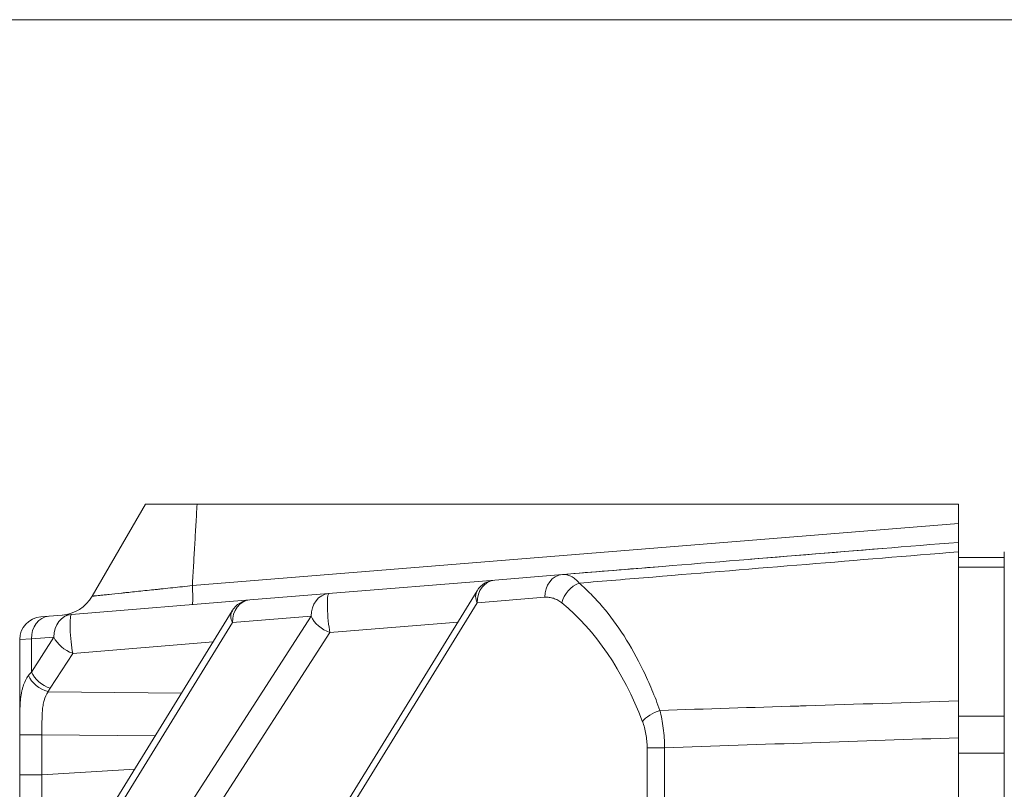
# Model space of a CAD drawing. Header units: millimetres. Extents: x 0 to 837, y 0 to 589.
# Tile 42 of 166: x 476 to 489, y 169 to 179. Entities that reach past the tile are written whole.
import ezdxf

# ---------------------------------------------------------------- set-up
doc = ezdxf.new("R2010")
doc.units = ezdxf.units.MM
doc.layers.add('1', color=7, linetype='Continuous', true_color=0xffffff)

msp = doc.modelspace()

# ---------------------------------------------------------------- linework, layer by layer
at = {"layer": '1', "color": 251, "linetype": 'Continuous', "lineweight": 18}
msp.add_line((510.845, 178.964), (373.329, 178.964), dxfattribs=at)
at = {"layer": '1', "color": 143, "linetype": 'Continuous', "lineweight": 18}
for p, q in [((477.542, 172.611), (476.845, 171.405)), ((478.219, 172.611), (488.195, 172.611)), ((488.195, 172.36), (488.195, 172.611)), ((488.195, 172.36), (488.195, 172.111)), ((488.195, 170.031), (488.195, 171.987)), ((488.795, 171.986), (488.795, 170.032)), ((483.005, 171.689), (484.32, 171.796)), ((479.943, 171.441), (482.119, 171.617)), ((482.119, 171.617), (483.005, 171.689)), ((481.888, 171.476), (477.014, 163.559)), ((476.574, 171.167), (478.911, 171.357)), ((478.911, 171.357), (479.943, 171.441)), ((478.68, 171.215), (477.014, 168.509)), ((476.171, 171.134), (476.278, 171.143)), ((476.278, 171.143), (476.574, 171.167)), ((475.895, 130.769), (475.895, 170.835)), ((488.195, 169.549), (488.195, 152.081)), ((488.795, 74.675), (488.795, 169.548))]:
    msp.add_line(p, q, dxfattribs=at)
at = {"layer": '1', "color": 143, "linetype": 'Continuous', "lineweight": 13}
for p, q in [((478.157, 171.543), (488.195, 172.36)), ((481.89, 171.318), (477.016, 163.402)), ((482.775, 171.39), (481.89, 171.318)), ((476.049, 165.46), (479.714, 171.141)), ((478.682, 171.058), (477.016, 168.352)), ((479.714, 171.141), (478.682, 171.058)), ((481.636, 171.066), (479.96, 170.929)), ((479.96, 170.929), (476.295, 165.248)), ((476.049, 170.844), (475.895, 170.835)), ((476.344, 170.868), (476.049, 170.844)), ((476.049, 170.41), (476.344, 170.868)), ((476.049, 170.844), (476.049, 170.41)), ((478.428, 170.805), (476.59, 170.655)), ((476.59, 170.655), (476.295, 170.198)), ((476.268, 170.153), (478.015, 170.134)), ((475.895, 169.061), (475.895, 169.588)), ((475.895, 169.588), (476.187, 169.588)), ((477.669, 169.572), (476.187, 169.588)), ((476.187, 169.588), (476.187, 169.061)), ((484.115, 168.065), (484.115, 169.418)), ((484.115, 169.418), (484.345, 169.418)), ((484.345, 169.418), (484.345, 168.065)), ((476.187, 169.061), (477.402, 169.138)), ((475.895, 169.061), (476.187, 169.061))]:
    msp.add_line(p, q, dxfattribs=at)
at = {"layer": '1', "color": 18, "linetype": 'Continuous', "lineweight": 18}
for p, q in [((485.471, 171.89), (486.7, 171.99)), ((486.7, 171.99), (487.198, 172.03)), ((487.198, 172.03), (487.198, 172.03)), ((479.225, 171.382), (479.225, 171.382)), ((477.231, 171.22), (477.231, 171.22)), ((477.231, 171.22), (477.231, 171.22))]:
    msp.add_line(p, q, dxfattribs=at)
at = {"layer": '1', "color": 252, "linetype": 'Continuous', "lineweight": 18}
for p, q in [((488.195, 171.911), (488.795, 171.911)), ((488.195, 169.832), (488.195, 170.031)), ((488.795, 169.832), (488.795, 170.048)), ((488.195, 169.549), (488.195, 169.832)), ((488.795, 169.832), (488.795, 169.552))]:
    msp.add_line(p, q, dxfattribs=at)
at = {"layer": '1', "color": 252, "linetype": 'Continuous', "lineweight": 13}
for p, q in [((488.795, 171.786), (488.195, 171.786)), ((488.195, 169.832), (488.795, 169.832)), ((488.795, 169.348), (488.195, 169.348))]:
    msp.add_line(p, q, dxfattribs=at)
at = {"layer": '1', "color": 143, "linetype": 'Continuous', "lineweight": 18}
for centre, end in [((482.143, 171.318), 148.3824), ((478.936, 171.058), 148.3824), ((476.195, 170.835), 180)]:
    msp.add_arc(centre, 0.3, 94.648, end, dxfattribs=at)
at = {"layer": '1', "color": 143, "linetype": 'Continuous', "lineweight": 13}
for centre, major_axis, ratio, start_param, end_param in [((482.143, 171.318), (0.024, -0.299), 0.845302, 3.141593, 4.643773), ((483.029, 171.39), (0.024, -0.299), 0.845302, 3.141593, 4.643773), ((483.252, 171.317), (-0.188, -0.234), 0.777515, 4.044586, 5.271718), ((482.143, 171.318), (0.255, -0.157), 0.639648, 3.141569, 3.907858), ((478.936, 171.058), (0.024, -0.299), 0.845302, 3.141593, 4.643773), ((479.968, 171.141), (0.024, -0.299), 0.845302, 3.141593, 4.643773), ((479.968, 171.141), (0.024, -0.299), 0.117132, 3.141593, 5.491179), ((481.81, 167.611), (0, -4.156), 0.63095, 2.114145, 2.671559), ((478.936, 171.058), (0.255, -0.157), 0.639648, 3.141569, 3.907858), ((476.303, 170.844), (0.024, -0.299), 0.845302, 3.141593, 4.643773), ((476.598, 170.868), (0.024, -0.299), 0.845302, 3.141593, 4.643773), ((476.598, 170.868), (0.024, -0.299), 0.117132, 3.141593, 5.491179), ((479.968, 171.141), (0.252, -0.163), 0.652221, 3.921455, 5.081902), ((476.598, 170.868), (0.252, -0.163), 0.652221, 3.921455, 5.081902), ((476.895, 170.015), (0.999, -0.051), 0.69908, 2.614886, 2.690758), ((476.303, 170.41), (-0.252, 0.163), 0.652221, 0.779862, 1.94031), ((476.276, 170.365), (-0.264, 0.142), 0.668048, 0.679083, 1.888563), ((476.887, 169.803), (0.5, -0.509), 0.963647, 3.355554, 3.431425), ((484.309, 169.76), (-0.28, -0.107), 0.492082, 4.618816, 5.624226)]:
    msp.add_ellipse(centre, major_axis=major_axis, ratio=ratio, start_param=start_param, end_param=end_param, dxfattribs=at)
at = {"layer": '1', "color": 143, "linetype": 'Continuous', "lineweight": 18}
msp.add_ellipse((476.412, 171.655), major_axis=(0.433, -0.25), ratio=1, start_param=5.317111, end_param=6.283162, dxfattribs=at)
for points, knots in [([(478.219, 172.611), (478.173, 172.611), (478.128, 172.611), (478.061, 172.611), (478.04, 172.611), (478.007, 172.611), (477.997, 172.611), (477.976, 172.611), (477.965, 172.611), (477.913, 172.611), (477.874, 172.611), (477.819, 172.611), (477.801, 172.611), (477.767, 172.611), (477.751, 172.611), (477.704, 172.611), (477.677, 172.611), (477.641, 172.611), (477.63, 172.611), (477.61, 172.611), (477.6, 172.611), (477.576, 172.611), (477.563, 172.611), (477.55, 172.611), (477.547, 172.611), (477.543, 172.611), (477.542, 172.611), (477.542, 172.611)], [0, 0, 0, 0, 0.125, 0.125, 0.1875, 0.1875, 0.21875, 0.21875, 0.25, 0.25, 0.375, 0.375, 0.4375, 0.4375, 0.5, 0.5, 0.625, 0.625, 0.6875, 0.6875, 0.75, 0.75, 0.875, 0.875, 0.9375, 0.9375, 1, 1, 1, 1]), ([(477.542, 172.611), (477.542, 172.611), (477.546, 172.611), (477.559, 172.611), (477.564, 172.611), (477.573, 172.611), (477.577, 172.611), (477.584, 172.611), (477.588, 172.611), (477.609, 172.611), (477.629, 172.611), (477.664, 172.611), (477.677, 172.611), (477.705, 172.611), (477.72, 172.611), (477.766, 172.611), (477.8, 172.611), (477.855, 172.611), (477.874, 172.611), (477.903, 172.611), (477.913, 172.611), (477.934, 172.611), (477.944, 172.611), (477.995, 172.611), (478.038, 172.611), (478.105, 172.611), (478.127, 172.611), (478.173, 172.611), (478.196, 172.611), (478.219, 172.611)], [0, 0, 0, 0, 0.125, 0.125, 0.1875, 0.1875, 0.21875, 0.21875, 0.25, 0.25, 0.375, 0.375, 0.4375, 0.4375, 0.5, 0.5, 0.625, 0.625, 0.6875, 0.6875, 0.71875, 0.71875, 0.75, 0.75, 0.875, 0.875, 0.9375, 0.9375, 1, 1, 1, 1]), ([(488.195, 172.111), (488.195, 172.111), (488.195, 172.106), (488.195, 172.09), (488.195, 172.075), (488.195, 172.069), (488.195, 172.056), (488.195, 172.049), (488.195, 172.025), (488.195, 172.007), (488.195, 171.987)], [0, 0, 0, 0, 0.25, 0.5, 0.5, 0.625, 0.625, 0.75, 0.75, 1, 1, 1, 1]), ([(488.195, 170.031), (488.195, 169.994), (488.195, 169.918), (488.195, 169.839), (488.195, 169.778), (488.195, 169.758), (488.195, 169.717), (488.195, 169.696), (488.195, 169.633), (488.195, 169.591), (488.195, 169.549)], [0, 0, 0, 0, 0.25, 0.5, 0.5, 0.625, 0.625, 0.75, 0.75, 1, 1, 1, 1]), ([(475.895, 168.95), (475.895, 168.966), (475.895, 168.981), (475.895, 169.018), (475.895, 169.04), (475.895, 169.061)], [0, 0, 0, 0, 0.413146, 0.413146, 1, 1, 1, 1])]:
    msp.add_open_spline(points, degree=3, knots=knots, dxfattribs=at)
at = {"layer": '1', "color": 143, "linetype": 'Continuous', "lineweight": 13}
for points, degree in [([(478.219, 172.611), (478.157, 171.543)], 1), ([(488.195, 169.549), (486.912, 169.505), (485.628, 169.462), (484.345, 169.418)], 3)]:
    msp.add_open_spline(points, degree=degree, dxfattribs=at)
at = {"layer": '1', "color": 143, "linetype": 'Continuous', "lineweight": 18}
for points in [[(484.195, 171.786), (485.528, 171.895), (486.862, 172.003), (488.195, 172.111)], [(483.005, 171.689), (483.402, 171.722), (483.798, 171.754), (484.195, 171.786)]]:
    msp.add_open_spline(points, degree=3, dxfattribs=at)
at = {"layer": '1', "color": 143, "linetype": 'Continuous', "lineweight": 13}
for points, knots in [([(488.195, 171.987), (487.531, 171.932), (486.867, 171.877), (485.531, 171.767), (484.86, 171.712), (483.868, 171.63), (483.547, 171.603), (483.226, 171.576)], [0, 0, 0, 0, 0.400895, 0.400895, 0.806151, 0.806151, 1, 1, 1, 1]), ([(483.005, 171.689), (483.024, 171.691), (483.043, 171.69), (483.071, 171.684), (483.08, 171.681), (483.099, 171.674), (483.108, 171.67), (483.136, 171.656), (483.154, 171.644), (483.19, 171.614), (483.208, 171.597), (483.226, 171.576)], [0, 0, 0, 0, 0.25, 0.25, 0.375, 0.375, 0.5, 0.5, 0.75, 0.75, 1, 1, 1, 1]), ([(483.226, 171.576), (483.278, 171.531), (483.33, 171.482), (483.406, 171.404), (483.432, 171.378), (483.482, 171.323), (483.507, 171.294), (483.63, 171.149), (483.724, 171.022), (483.901, 170.744), (483.985, 170.594), (484.084, 170.391), (484.103, 170.349), (484.141, 170.265), (484.16, 170.222), (484.215, 170.09), (484.249, 170), (484.283, 169.907)], [0, 0, 0, 0, 0.125, 0.125, 0.1875, 0.1875, 0.25, 0.25, 0.5, 0.5, 0.75, 0.75, 0.8125, 0.8125, 0.875, 0.875, 1, 1, 1, 1]), ([(476.845, 171.405), (476.845, 171.405), (476.847, 171.405), (476.854, 171.406), (476.857, 171.406), (476.863, 171.407), (476.867, 171.407), (476.888, 171.41), (476.913, 171.412), (476.962, 171.417), (476.98, 171.419), (477.021, 171.423), (477.043, 171.426), (477.113, 171.433), (477.167, 171.439), (477.243, 171.447), (477.258, 171.448), (477.29, 171.452), (477.307, 171.453), (477.357, 171.459), (477.391, 171.462), (477.498, 171.474), (477.573, 171.482), (477.674, 171.492), (477.694, 171.494), (477.734, 171.499), (477.755, 171.501), (477.817, 171.507), (477.858, 171.512), (477.984, 171.525), (478.07, 171.534), (478.157, 171.543)], [0, 0, 0, 0, 0.0625, 0.0625, 0.09375, 0.09375, 0.125, 0.125, 0.25, 0.25, 0.3125, 0.3125, 0.375, 0.375, 0.5, 0.5, 0.53125, 0.53125, 0.5625, 0.5625, 0.625, 0.625, 0.75, 0.75, 0.78125, 0.78125, 0.8125, 0.8125, 0.875, 0.875, 1, 1, 1, 1]), ([(478.157, 171.543), (478.159, 171.506), (478.161, 171.471), (478.162, 171.41), (478.163, 171.384), (478.162, 171.34), (478.161, 171.324), (478.159, 171.301), (478.157, 171.295), (478.155, 171.295)], [0, 0, 0, 0, 0.25, 0.25, 0.5, 0.5, 0.75, 0.75, 1, 1, 1, 1]), ([(482.998, 171.317), (482.98, 171.331), (482.962, 171.343), (482.926, 171.363), (482.908, 171.371), (482.88, 171.38), (482.87, 171.382), (482.852, 171.387), (482.842, 171.388), (482.813, 171.392), (482.794, 171.392), (482.775, 171.39)], [0, 0, 0, 0, 0.25, 0.25, 0.5, 0.5, 0.625, 0.625, 0.75, 0.75, 1, 1, 1, 1]), ([(475.895, 169.588), (475.895, 169.628), (475.895, 169.668), (475.895, 169.746), (475.895, 169.785), (475.896, 169.842), (475.896, 169.861), (475.897, 169.898), (475.898, 169.916), (475.9, 169.97), (475.902, 170.005), (475.908, 170.072), (475.912, 170.103), (475.921, 170.149), (475.924, 170.164), (475.931, 170.193), (475.934, 170.207), (475.956, 170.275), (475.979, 170.323), (476.011, 170.365)], [0, 0, 0, 0, 0.125, 0.125, 0.25, 0.25, 0.3125, 0.3125, 0.375, 0.375, 0.5, 0.5, 0.625, 0.625, 0.6875, 0.6875, 0.75, 0.75, 1, 1, 1, 1]), ([(476.268, 170.153), (476.243, 170.119), (476.226, 170.081), (476.208, 170.017), (476.204, 169.994), (476.197, 169.948), (476.194, 169.924), (476.19, 169.875), (476.189, 169.85), (476.188, 169.812), (476.188, 169.799), (476.187, 169.773), (476.187, 169.76), (476.187, 169.695), (476.187, 169.642), (476.187, 169.588)], [0, 0, 0, 0, 0.25, 0.25, 0.375, 0.375, 0.5, 0.5, 0.625, 0.625, 0.6875, 0.6875, 0.75, 0.75, 1, 1, 1, 1]), ([(484.283, 169.907), (484.889, 169.927), (485.495, 169.946), (486.133, 169.966), (486.165, 169.967), (486.863, 169.989), (487.529, 170.01), (488.195, 170.031)], [0, 0, 0, 0, 0.464812, 0.464812, 0.489325, 0.489325, 1, 1, 1, 1]), ([(484.283, 169.907), (484.292, 169.871), (484.301, 169.833), (484.316, 169.755), (484.322, 169.715), (484.333, 169.632), (484.337, 169.59), (484.342, 169.505), (484.344, 169.462), (484.345, 169.418)], [0, 0, 0, 0, 0.25, 0.25, 0.5, 0.5, 0.75, 0.75, 1, 1, 1, 1]), ([(484.115, 169.418), (484.115, 169.449), (484.114, 169.479), (484.108, 169.539), (484.105, 169.569), (484.094, 169.627), (484.088, 169.655), (484.073, 169.709), (484.064, 169.735), (484.055, 169.76)], [0, 0, 0, 0, 0.25, 0.25, 0.5, 0.5, 0.75, 0.75, 1, 1, 1, 1]), ([(476.187, 169.061), (476.187, 169.033), (476.185, 168.975), (476.184, 168.919), (476.184, 168.863), (476.184, 168.836), (476.185, 168.781), (476.186, 168.754), (476.19, 168.702), (476.192, 168.677), (476.199, 168.64), (476.201, 168.628), (476.207, 168.605), (476.21, 168.594), (476.218, 168.572), (476.222, 168.561), (476.232, 168.54), (476.247, 168.511), (476.267, 168.486), (476.283, 168.47)], [0, 0, 0, 0, 0.125, 0.25, 0.25, 0.375, 0.375, 0.5, 0.5, 0.625, 0.625, 0.6875, 0.6875, 0.75, 0.75, 0.8125, 0.8125, 0.875, 1, 1, 1, 1]), ([(476.049, 168.247), (476.028, 168.266), (476.01, 168.288), (475.978, 168.334), (475.965, 168.36), (475.942, 168.415), (475.933, 168.445), (475.919, 168.507), (475.913, 168.54), (475.907, 168.593), (475.905, 168.611), (475.902, 168.648), (475.901, 168.667), (475.899, 168.706), (475.898, 168.726), (475.897, 168.765), (475.896, 168.786), (475.895, 168.847), (475.895, 168.889), (475.895, 168.938), (475.895, 168.944), (475.895, 168.95)], [0, 0, 0, 0, 0.139899, 0.139899, 0.279799, 0.279799, 0.419698, 0.419698, 0.559597, 0.559597, 0.629547, 0.629547, 0.699496, 0.699496, 0.769446, 0.769446, 0.839396, 0.839396, 0.979295, 0.979295, 1, 1, 1, 1])]:
    msp.add_open_spline(points, degree=3, knots=knots, dxfattribs=at)

doc.saveas('drawing.dxf')
